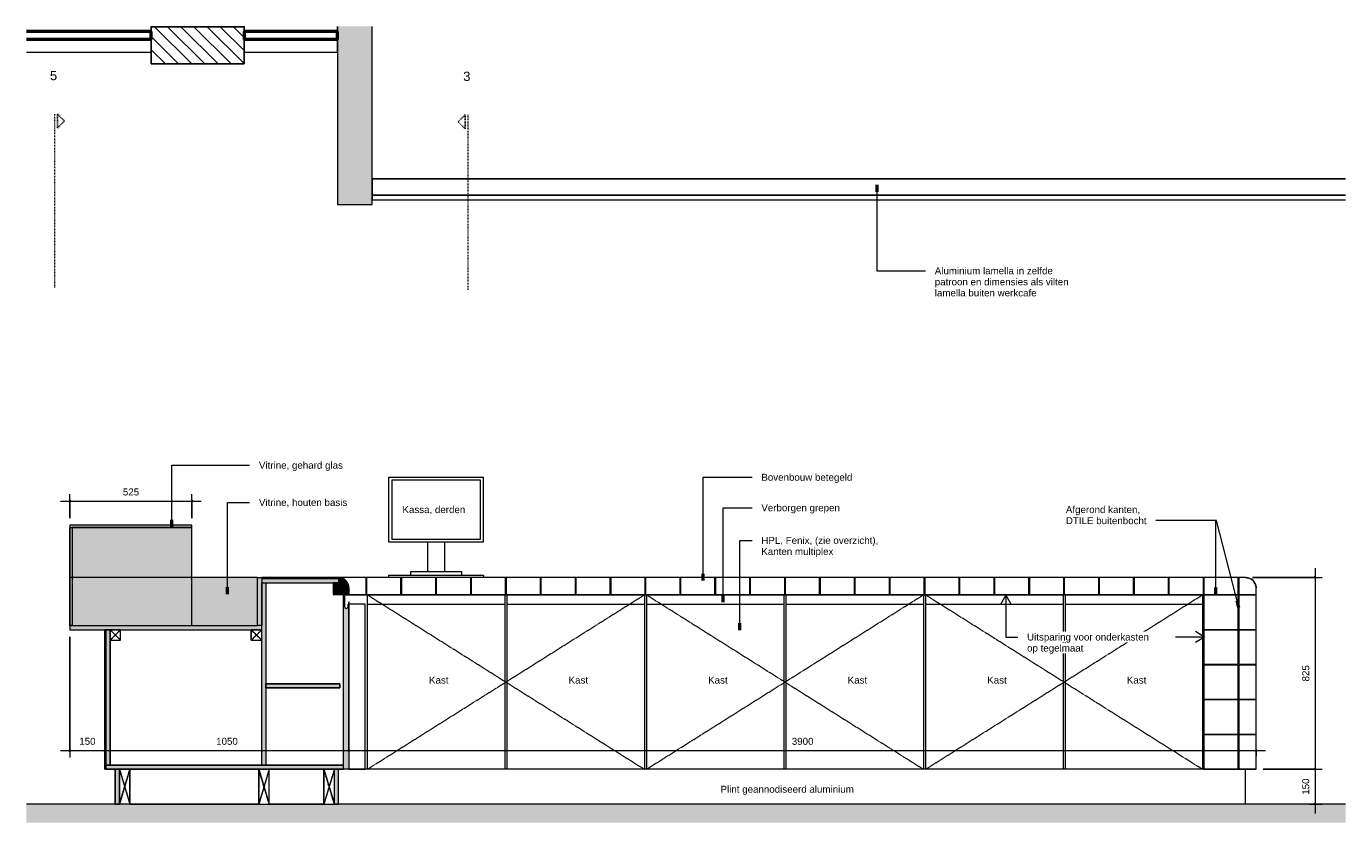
# Model space of a CAD drawing. Header units: millimetres. Extents: x -11715 to 35892, y -9103 to 19366.
# Tile 4 of 12: x 4990 to 10662, y 10570 to 13996. Entities that reach past the tile are written whole.
import ezdxf

# ---------------------------------------------------------------- set-up
doc = ezdxf.new("R2010")
doc.units = ezdxf.units.MM
for name, pattern in [('Dash Small', [6.35, 3.175, -3.175]), ('Dash_2_', [6.35, 3.175, -3.175]), ('Hidden', [7.14375, 4.7625, -2.38125]), ('Overhead xxSmall', [2.579688, 1.5875, -0.992188])]:
    doc.linetypes.add(name, pattern=pattern)
for name, color, linetype, lineweight in [('0-1', 7, 'Continuous', 5), ('A----M-', 8, 'Continuous', 5), ('A----M--20', 8, 'Continuous', 5), ('A09-C---1', 55, 'Dash_2_', 13), ('A09-C---2', 135, 'Dash_2_', 25), ('A09-C---3', 8, 'Dash_2_', 5), ('A09-NT--2', 7, 'Continuous', 13), ('A09-NT--3', 7, 'Continuous', 50), ('A09-NT--4', 170, 'Continuous', 13), ('A23-----1', 254, 'Continuous', 13), ('A23-----2', 250, 'Continuous', 13), ('A29-----1', 9, 'Continuous', 5), ('A29-----2', 250, 'Continuous', 13), ('A35-----1', 50, 'Continuous', 25), ('A35-----2', 7, 'Continuous', 50), ('A35-----3', 250, 'Continuous', 13), ('A79-Y--', 8, 'Continuous', 13), ('A99----', 1, 'Continuous', 5), ('A99-----1', 90, 'Continuous', 9), ('A99-----2', 1, 'Continuous', 9), ('A99-----3', 50, 'Continuous', 25), ('A99-----4', 1, 'Continuous', 13), ('A99-----5', 1, 'Dash Small', 25), ('A99-----6', 1, 'Overhead xxSmall', 13), ('A99-----7', 1, 'Continuous', 25), ('A99----T', 1, 'Continuous', 5), ('Detail Items', 1, 'Continuous', 5), ('Detail Items-3', 255, 'Continuous', 5), ('Detail Items-4', 10, 'Continuous', 5), ('Detail Items-5', 8, 'Continuous', 5), ('Detail Items-6', 1, 'Hidden', 5), ('Food Service Equipment-1', 10, 'Continuous', 5), ('Food Service Equipment-2', 8, 'Continuous', 5), ('Food Service Equipment-3', 90, 'Continuous', 18)]:
    doc.layers.add(name, color=color, linetype=linetype, lineweight=lineweight)
doc.styles.add('Arial_2', font='arial.ttf', dxfattribs={"height": 40})
doc.styles.add('Arial_3', font='arial.ttf', dxfattribs={"height": 30})
doc.dimstyles.new('TD_Diagonal_1_5_mm', dxfattribs={"dimscale": 304.8, "dimtxt": 30.607782, "dimasz": 0.026247, "dimexe": 0.098425, "dimexo": 0.098425, "dimgap": 0.052493, "dimtad": 1, "dimdec": 0, "dimzin": 0, "dimdsep": 46, "dimtxsty": 'Arial_3', "dimblk1": 'OBLIQUE', "dimblk2": 'OBLIQUE', "dimsah": 1, "dimcen": 0.09, "dimdle": 0.131234, "dimazin": 2, "dimtfac": 1, "dimtdec": 4, "dimtix": 1, "dimtmove": 0, "dimatfit": 3, "dimfxl": 1, "dimtvp": 1, "dimtfill": 1, "dimtolj": 1, "dimtzin": 0, "dimarcsym": 2})

# ---------------------------------------------------------------- blocks, each defined once
blk = doc.blocks.new('NLRS_45_14_GM_LB_schijnligger - NLRS_41_12_GM_LB_schijnligger-17875627-Werkcafe Section A')
at = {"layer": 'A99-----2'}
h = blk.add_hatch(dxfattribs=at)
h.set_pattern_fill('FP_1', color=256, style=0, pattern_type=2)
h.set_pattern_definition([(135, (93908.16, 10650), (-28.28427, -28.28427), [])])
h.paths.add_polyline_path([(88907.9, 13835), (89307, 13835), (89307, 13995), (88907.9, 13995), (88907.9, 13885), (88907, 13885), (88907, 13835)])
at = {"layer": 'A99-----3'}
for p, q in [((89307, 13995), (88907, 13995)), ((88907, 13995), (88907, 13835)), ((89307, 13835), (89307, 13995)), ((88907, 13835), (89307, 13835))]:
    blk.add_line(p, q, dxfattribs=at)
blk = doc.blocks.new('HSR-D_ABT_ARCH_Interieur_rvt-1-Werkcafe Section A')
at = {"layer": 'A23-----1'}
blk.add_hatch(color=256, dxfattribs=at).paths.add_polyline_path([(93432.9, 10570.5), (94042.8, 10570.5), (94042.8, 10650), (88370.9, 10650), (88370.9, 10570.5), (92624.8, 10570.5)])
at = {"layer": 'A29-----1'}
blk.add_hatch(color=256, dxfattribs=at).paths.add_polyline_path([(89857.8, 13230), (89857.8, 13996.4), (89707.8, 13996.4), (89707.8, 13230)])
at = {"layer": 'A23-----2'}
for p, q in [((88770.9, 10650), (88370.9, 10650)), ((89369.9, 10650), (88815.9, 10650)), ((89649.9, 10650), (89414.9, 10650)), ((94042.8, 10650), (89694.9, 10650))]:
    blk.add_line(p, q, dxfattribs=at)
at = {"layer": 'A29-----2'}
for p, q in [((89707.8, 13996.4), (89707.8, 13230)), ((89857.8, 13230), (89857.8, 13996.4)), ((89707.8, 13230), (89857.8, 13230))]:
    blk.add_line(p, q, dxfattribs=at)
at = {"layer": 'A35-----1'}
for p, q in [((88907.9, 13975), (88907.9, 13996.4)), ((89307.9, 13996.4), (89307.9, 13975)), ((89707.8, 13975), (89707.8, 13996.4)), ((94042.8, 13340), (89857.8, 13340)), ((89857.8, 13340), (89857.8, 13270)), ((94042.8, 13270), (89857.8, 13270))]:
    blk.add_line(p, q, dxfattribs=at)
at = {"layer": 'A35-----2'}
for p, q in [((88907.9, 13975), (88370.9, 13975)), ((88907.9, 13940), (88907.9, 13975)), ((89307.9, 13975), (89307.9, 13940)), ((89707.8, 13975), (89307.9, 13975)), ((89707.8, 13940), (89707.8, 13975)), ((88907.9, 13940), (88370.9, 13940)), ((89707.8, 13940), (89307.9, 13940))]:
    blk.add_line(p, q, dxfattribs=at)
at = {"layer": 'A35-----3'}
for p, q in [((88907.9, 13885), (88907.9, 13940)), ((89307.9, 13940), (89307.9, 13885)), ((89707.8, 13885), (89707.8, 13940)), ((88370.9, 13885), (88907.9, 13885)), ((89307.9, 13885), (89707.8, 13885)), ((89857.8, 13270), (89857.8, 13250)), ((89857.8, 13250), (94042.8, 13250))]:
    blk.add_line(p, q, dxfattribs=at)
at = {"layer": 'A99-----1'}
blk.add_blockref('NLRS_45_14_GM_LB_schijnligger - NLRS_41_12_GM_LB_schijnligger-17875627-Werkcafe Section A', (0, 0), dxfattribs=at)
blk = doc.blocks.new('712 Werkcafe Barista - 712 Werkcafe Barista-18415524-Werkcafe Section A')
at = {"layer": 'Food Service Equipment-2'}
h = blk.add_hatch(color=256, dxfattribs=at)
h.paths.add_polyline_path([(89746.4, 11492.5), (89748.3, 11492.8), (89750.1, 11493.5), (89747.3, 11492.8)])
h.paths.add_polyline_path([(89746.4, 11492.5), (89742.6, 11493.5), (89744.4, 11492.8)])
h.paths.add_polyline_path([(89742.6, 11493.5), (89739.9, 11496.2), (89741.1, 11494.7)])
h.paths.add_polyline_path([(89750.1, 11493.5), (89751.7, 11494.7), (89751.7, 11495.1), (89751.3, 11494.7)])
h.paths.add_polyline_path([(89739.9, 11496.2), (89738.9, 11500), (89739.1, 11498.1)])
h.paths.add_polyline_path([(89752.9, 11496.2), (89753.7, 11498.4), (89753.6, 11499), (89753.3, 11498.1)])
at = {"layer": 'A79-Y--'}
for p, q in [((89942.4, 12044.1), (89942.4, 11790.1)), ((90323.4, 12044.1), (89942.4, 12044.1)), ((90323.4, 11790.1), (90323.4, 12044.1)), ((89942.4, 11790.1), (90323.4, 11790.1))]:
    blk.add_line(p, q, dxfattribs=at)
at = {"layer": 'Food Service Equipment-1'}
for p, q in [((89929.7, 12056.8), (90336.1, 12056.8)), ((89929.7, 11777.4), (89929.7, 12056.8)), ((90336.1, 11777.4), (90336.1, 12056.8)), ((90336.1, 11777.4), (89929.7, 11777.4)), ((90095.9, 11777.4), (90095.9, 11650.4)), ((90169.8, 11650.4), (90169.8, 11777.4)), ((89929.7, 11625), (89929.7, 11635)), ((89929.7, 11635), (90336.1, 11635)), ((90023.7, 11635), (90023.7, 11650.4)), ((90023.7, 11650.4), (90242, 11650.4)), ((90242, 11650.4), (90242, 11635)), ((90336.1, 11635), (90336.1, 11625)), ((93607.9, 11625), (89807.9, 11625)), ((93657.9, 10800), (93657.9, 11580)), ((89757.9, 11550), (89807.9, 11550)), ((89807.9, 11550), (93432.9, 11550)), ((89837.9, 11510), (89837.9, 11550)), ((90427.9, 11550), (90427.9, 11510)), ((90437.9, 11510), (90437.9, 11550)), ((91027.9, 11550), (91027.9, 11510)), ((91037.9, 11510), (91037.9, 11550)), ((91627.9, 11550), (91627.9, 11510)), ((91637.9, 11510), (91637.9, 11550)), ((92227.9, 11550), (92227.9, 11510)), ((92237.9, 11510), (92237.9, 11550)), ((92827.9, 11550), (92827.9, 11510)), ((92837.9, 11510), (92837.9, 11550)), ((93427.9, 11550), (93427.9, 11510)), ((93432.9, 11550), (93432.9, 10800)), ((89837.9, 10800), (89837.9, 11510)), ((89837.9, 11510), (90427.9, 11510)), ((90427.9, 11510), (90427.9, 10800)), ((90437.9, 10800), (90437.9, 11510)), ((90437.9, 11510), (91027.9, 11510)), ((91027.9, 11510), (91027.9, 10800)), ((91037.9, 10800), (91037.9, 11510)), ((91037.9, 11510), (91627.9, 11510)), ((91627.9, 11510), (91627.9, 10800)), ((91637.9, 10800), (91637.9, 11510)), ((91637.9, 11510), (92227.9, 11510)), ((92227.9, 11510), (92227.9, 10800)), ((92237.9, 10800), (92237.9, 11510)), ((92237.9, 11510), (92827.9, 11510)), ((92827.9, 11510), (92827.9, 10800)), ((92837.9, 10800), (92837.9, 11510)), ((92837.9, 11510), (93427.9, 11510)), ((93427.9, 11510), (93427.9, 10800)), ((89837.9, 10800), (89757.9, 10800)), ((90427.9, 10800), (89837.9, 10800)), ((90437.9, 10800), (90427.9, 10800)), ((91027.9, 10800), (90437.9, 10800)), ((91037.9, 10800), (91027.9, 10800)), ((91627.9, 10800), (91037.9, 10800)), ((91637.9, 10800), (91627.9, 10800)), ((92227.9, 10800), (91637.9, 10800)), ((92237.9, 10800), (92227.9, 10800)), ((92827.9, 10800), (92237.9, 10800)), ((92837.9, 10800), (92827.9, 10800)), ((93427.9, 10800), (92837.9, 10800)), ((93432.9, 10800), (93427.9, 10800)), ((93607.9, 10800), (93432.9, 10800)), ((93657.9, 10800), (93607.9, 10800)), ((93612.9, 10650), (93612.9, 10800))]:
    blk.add_line(p, q, dxfattribs=at)
at = {"layer": 'Food Service Equipment-1', "flags": 128}
for points in [[(89807.9, 11625), (89804.1, 11625), (89800.3, 11625), (89796.5, 11625), (89792.7, 11625), (89789, 11625), (89785.3, 11625), (89781.6, 11625), (89778, 11625), (89774.4, 11625), (89770.9, 11625), (89767.4, 11625), (89764, 11625), (89760.7, 11625), (89757.4, 11625), (89754.2, 11625), (89751.1, 11625), (89748.1, 11625), (89745.2, 11625), (89742.4, 11625), (89739.7, 11625), (89737.1, 11625), (89734.6, 11625), (89732.3, 11625), (89730, 11625), (89727.9, 11625), (89725.9, 11625), (89724.1, 11625), (89722.4, 11625), (89720.8, 11625), (89719.3, 11625), (89718, 11625), (89716.9, 11625), (89715.8, 11625), (89715, 11625), (89714.3, 11625), (89713.7, 11625), (89713.3, 11625), (89713, 11625), (89712.9, 11625)], [(93612.9, 11625), (93614.7, 11625), (93616.5, 11624.9), (93618.3, 11624.7), (93620, 11624.4), (93621.8, 11624.1), (93623.6, 11623.7), (93625.3, 11623.2), (93627, 11622.7), (93628.7, 11622.1), (93630.4, 11621.4), (93632, 11620.7), (93633.6, 11619.9), (93635.2, 11619.1), (93636.8, 11618.1), (93638.3, 11617.1), (93639.7, 11616.1), (93641.2, 11615), (93642.5, 11613.8), (93643.9, 11612.6), (93645.1, 11611.4), (93646.4, 11610), (93647.6, 11608.7), (93648.7, 11607.3), (93649.7, 11605.8), (93650.7, 11604.3), (93651.7, 11602.8), (93652.6, 11601.2), (93653.4, 11599.6), (93654.1, 11598), (93654.8, 11596.3), (93655.4, 11594.6), (93656, 11592.9), (93656.5, 11591.2), (93656.9, 11589.4), (93657.2, 11587.6), (93657.5, 11585.9), (93657.7, 11584.1), (93657.8, 11582.3), (93657.9, 11580.5), (93657.9, 11580)]]:
    blk.add_lwpolyline(points, dxfattribs=at)
at = {"layer": 'Food Service Equipment-3'}
for p, q in [((89082.9, 11850), (88557.9, 11850)), ((88557.9, 11850), (88557.9, 11625)), ((89082.9, 11625), (89082.9, 11850)), ((89712.9, 11625), (89382.9, 11625)), ((89757.9, 11550), (89757.9, 11580)), ((89733.9, 11550), (89738.9, 11550)), ((89738.9, 11550), (89757.9, 11550)), ((88752.9, 10800), (88752.9, 10650)), ((89712.9, 10650), (89712.9, 10800)), ((88752.9, 10650), (88770.9, 10650)), ((88815.9, 10650), (89369.9, 10650)), ((89414.9, 10650), (89649.9, 10650)), ((89694.9, 10650), (89712.9, 10650))]:
    blk.add_line(p, q, dxfattribs=at)
for centre, radius, start, end in [((89712.9, 11580), 45, 0, 90), ((89746.4, 11500), 7.5, 180, 0)]:
    blk.add_arc(centre, radius, start, end, dxfattribs=at)
blk = doc.blocks.new('Afstandsklods - Afstandsklods-18472053-Werkcafe Section A')
at = {"layer": 'Detail Items'}
for p, q in [((89649.9, 10650), (89649.9, 10800)), ((89694.9, 10800), (89649.9, 10650)), ((89649.9, 10800), (89694.9, 10650)), ((89694.9, 10650), (89694.9, 10800)), ((89649.9, 10650), (89694.9, 10650))]:
    blk.add_line(p, q, dxfattribs=at)
at = {"layer": 'Detail Items-6'}
for p, q in [((89649.9, 10800), (89649.9, 10650)), ((89694.9, 10650), (89649.9, 10800)), ((89694.9, 10800), (89649.9, 10650)), ((89694.9, 10650), (89694.9, 10800)), ((89649.9, 10650), (89694.9, 10650))]:
    blk.add_line(p, q, dxfattribs=at)
blk = doc.blocks.new('Afstandsklods - Afstandsklods-18472136-Werkcafe Section A')
at = {"layer": 'Detail Items'}
for p, q in [((88770.9, 10650), (88770.9, 10800)), ((88770.9, 10800), (88815.9, 10650)), ((88815.9, 10800), (88770.9, 10650)), ((88815.9, 10650), (88815.9, 10800)), ((88815.9, 10650), (88770.9, 10650))]:
    blk.add_line(p, q, dxfattribs=at)
at = {"layer": 'Detail Items-6'}
for p, q in [((88770.9, 10650), (88770.9, 10800)), ((88770.9, 10650), (88815.9, 10800)), ((88770.9, 10800), (88815.9, 10650)), ((88815.9, 10800), (88815.9, 10650)), ((88815.9, 10650), (88770.9, 10650))]:
    blk.add_line(p, q, dxfattribs=at)
blk = doc.blocks.new('Afstandsklods - Afstandsklods-V1-Werkcafe Section A')
at = {"layer": 'Detail Items'}
for p, q in [((89369.9, 10800), (89414.9, 10800)), ((89369.9, 10650), (89369.9, 10800)), ((89414.9, 10800), (89369.9, 10650)), ((89369.9, 10800), (89414.9, 10650)), ((89414.9, 10650), (89414.9, 10800)), ((89369.9, 10650), (89414.9, 10650))]:
    blk.add_line(p, q, dxfattribs=at)
at = {"layer": 'Detail Items-6'}
for p, q in [((89414.9, 10800), (89369.9, 10800)), ((89369.9, 10800), (89369.9, 10650)), ((89414.9, 10650), (89369.9, 10800)), ((89414.9, 10800), (89369.9, 10650)), ((89414.9, 10650), (89414.9, 10800)), ((89369.9, 10650), (89414.9, 10650))]:
    blk.add_line(p, q, dxfattribs=at)
blk = doc.blocks.new('Afstandsklods - Afstandsklods-13479953-Werkcafe Section A')
at = {"layer": 'Detail Items'}
for p, q in [((89337.9, 11400), (89382.9, 11400)), ((89337.9, 11355), (89337.9, 11400)), ((89382.9, 11400), (89337.9, 11355)), ((89337.9, 11400), (89382.9, 11355)), ((89337.9, 11355), (89382.9, 11355)), ((89382.9, 11355), (89382.9, 11400))]:
    blk.add_line(p, q, dxfattribs=at)
at = {"layer": 'Detail Items-6'}
for p, q in [((89382.9, 11400), (89337.9, 11400)), ((89337.9, 11400), (89337.9, 11355)), ((89382.9, 11355), (89337.9, 11400)), ((89382.9, 11400), (89337.9, 11355)), ((89337.9, 11355), (89382.9, 11355)), ((89382.9, 11355), (89382.9, 11400))]:
    blk.add_line(p, q, dxfattribs=at)
blk = doc.blocks.new('Detail View - Detail - Detail Number-13476530-Werkcafe Section A')
at = {"layer": 'A09-C---2'}
for p, q in [((90257.1, 13615.9), (90227.1, 13585.9)), ((90257.1, 13615.9), (90257.1, 13555.9)), ((90257.1, 13555.9), (90227.1, 13585.9))]:
    blk.add_line(p, q, dxfattribs=at)
blk = doc.blocks.new('DIMBLOCK1-Werkcafe Section A')
at = {"layer": 'A----M--20', "lineweight": 35}
for p, q in [((10530.3, 11625), (10526.3, 11629)), ((10530.3, 11625), (10534.3, 11621)), ((10530.3, 10800), (10526.3, 10804)), ((10530.3, 10800), (10534.3, 10796))]:
    blk.add_line(p, q, dxfattribs=at)
at = {"layer": 'A----M--20'}
for p, q in [((10530.3, 11665), (10530.3, 10800)), ((10261.8, 11625), (10560.3, 11625)), ((10530.3, 11625), (10261.8, 11625)), ((10306.8, 10800), (10560.3, 10800)), ((10530.3, 10800), (10306.8, 10800))]:
    blk.add_line(p, q, dxfattribs=at)
at = {"layer": 'A----M--20', "color": 0, "insert": (10475.3, 11177.9), "char_height": 30, "width": 83.065, "attachment_point": 1, "rotation": 90, "line_spacing_factor": 0.941778, "style": 'Arial_3', "bg_fill": 3, "box_fill_scale": 1.25, "bg_fill_color": 256, "bg_fill_true_color": 13158600, "bg_fill_transparency": 0}
blk.add_mtext('825', dxfattribs=at)
blk = doc.blocks.new('_Oblique')
at = {"color": 0, "linetype": 'ByBlock', "lineweight": -2}
blk.add_line((-0.5, -0.5), (0.5, 0.5), dxfattribs=at)
blk = doc.blocks.new('DIMBLOCK2-Werkcafe Section A')
at = {"layer": 'A----M--20'}
for p, q in [((10306.8, 10800), (10560.3, 10800)), ((10530.3, 10800), (10306.8, 10800)), ((10530.3, 10800), (10530.3, 10610)), ((10505.9, 10650), (10560.3, 10650)), ((10530.3, 10650), (10505.9, 10650))]:
    blk.add_line(p, q, dxfattribs=at)
at = {"layer": 'A----M--20', "lineweight": 35}
for p, q in [((10530.3, 10800), (10526.3, 10804)), ((10530.3, 10800), (10534.3, 10796)), ((10530.3, 10650), (10526.3, 10654)), ((10530.3, 10650), (10534.3, 10646))]:
    blk.add_line(p, q, dxfattribs=at)
at = {"layer": 'A----M--20', "color": 0, "insert": (10475.3, 10690.4), "char_height": 30, "width": 83.065, "attachment_point": 1, "rotation": 90, "line_spacing_factor": 0.941778, "style": 'Arial_3', "bg_fill": 3, "box_fill_scale": 1.25, "bg_fill_color": 256, "bg_fill_true_color": 13158600, "bg_fill_transparency": 0}
blk.add_mtext('150', dxfattribs=at)
blk = doc.blocks.new('DIMBLOCK3-Werkcafe Section A')
at = {"layer": 'A----M--20'}
for p, q in [((5176.8, 11370), (5176.8, 10850.4)), ((5176.8, 10880.4), (5176.8, 11370)), ((5326.8, 10856.1), (5326.8, 10910.4)), ((5136.8, 10880.4), (5326.8, 10880.4)), ((5326.8, 10880.4), (5326.8, 10856.1))]:
    blk.add_line(p, q, dxfattribs=at)
at = {"layer": 'A----M--20', "lineweight": 35}
for p, q in [((5176.8, 10880.4), (5172.8, 10876.4)), ((5176.8, 10880.4), (5180.8, 10884.4)), ((5326.8, 10880.4), (5322.8, 10876.4)), ((5326.8, 10880.4), (5330.8, 10884.4))]:
    blk.add_line(p, q, dxfattribs=at)
at = {"layer": 'A----M--20', "color": 0, "insert": (5217.2, 10935.4), "char_height": 30, "width": 83.065, "attachment_point": 1, "line_spacing_factor": 0.941778, "style": 'Arial_3', "bg_fill": 3, "box_fill_scale": 1.25, "bg_fill_color": 256, "bg_fill_true_color": 13158600, "bg_fill_transparency": 0}
blk.add_mtext('150', dxfattribs=at)
blk = doc.blocks.new('DIMBLOCK4-Werkcafe Section A')
at = {"layer": 'A----M--20'}
for p, q in [((6376.8, 11520), (6376.8, 10850.4)), ((6376.8, 10880.4), (6376.8, 11520)), ((5326.8, 10856.1), (5326.8, 10910.4)), ((5326.8, 10880.4), (6376.8, 10880.4)), ((5326.8, 10880.4), (5326.8, 10856.1))]:
    blk.add_line(p, q, dxfattribs=at)
at = {"layer": 'A----M--20', "lineweight": 35}
for p, q in [((5326.8, 10880.4), (5322.8, 10876.4)), ((5326.8, 10880.4), (5330.8, 10884.4)), ((6376.8, 10880.4), (6372.8, 10876.4)), ((6376.8, 10880.4), (6380.8, 10884.4))]:
    blk.add_line(p, q, dxfattribs=at)
at = {"layer": 'A----M--20', "color": 0, "insert": (5805.7, 10935.4), "char_height": 30, "width": 110.753, "attachment_point": 1, "line_spacing_factor": 0.941778, "style": 'Arial_3', "bg_fill": 3, "box_fill_scale": 1.25, "bg_fill_color": 256, "bg_fill_true_color": 13158600, "bg_fill_transparency": 0}
blk.add_mtext('1050', dxfattribs=at)
blk = doc.blocks.new('DIMBLOCK5-Werkcafe Section A')
at = {"layer": 'A----M--20'}
for p, q in [((6376.8, 11520), (6376.8, 10850.4)), ((6376.8, 10880.4), (6376.8, 11520)), ((10276.8, 10856.1), (10276.8, 10910.4)), ((6376.8, 10880.4), (10316.8, 10880.4)), ((10276.8, 10880.4), (10276.8, 10856.1))]:
    blk.add_line(p, q, dxfattribs=at)
at = {"layer": 'A----M--20', "lineweight": 35}
for p, q in [((6376.8, 10880.4), (6372.8, 10876.4)), ((6376.8, 10880.4), (6380.8, 10884.4)), ((10276.8, 10880.4), (10272.8, 10876.4)), ((10276.8, 10880.4), (10280.8, 10884.4))]:
    blk.add_line(p, q, dxfattribs=at)
at = {"layer": 'A----M--20', "color": 0, "insert": (8280.7, 10935.4), "char_height": 30, "width": 110.753, "attachment_point": 1, "line_spacing_factor": 0.941778, "style": 'Arial_3', "bg_fill": 3, "box_fill_scale": 1.25, "bg_fill_color": 256, "bg_fill_true_color": 13158600, "bg_fill_transparency": 0}
blk.add_mtext('3900', dxfattribs=at)
blk = doc.blocks.new('DIMBLOCK6-Werkcafe Section A')
at = {"layer": 'A----M--20'}
for p, q in [((5176.8, 11880), (5176.8, 11983.3)), ((5701.8, 11880), (5701.8, 11983.3)), ((5136.8, 11953.3), (5741.8, 11953.3)), ((5176.8, 11953.3), (5176.8, 11880)), ((5701.8, 11953.3), (5701.8, 11880))]:
    blk.add_line(p, q, dxfattribs=at)
at = {"layer": 'A----M--20', "lineweight": 35}
for p, q in [((5176.8, 11953.3), (5172.8, 11949.3)), ((5176.8, 11953.3), (5180.8, 11957.3)), ((5701.8, 11953.3), (5697.8, 11949.3)), ((5701.8, 11953.3), (5705.8, 11957.3))]:
    blk.add_line(p, q, dxfattribs=at)
at = {"layer": 'A----M--20', "color": 0, "insert": (5404.7, 12008.2), "char_height": 30, "width": 83.065, "attachment_point": 1, "line_spacing_factor": 0.941778, "style": 'Arial_3', "bg_fill": 3, "box_fill_scale": 1.25, "bg_fill_color": 256, "bg_fill_true_color": 13158600, "bg_fill_transparency": 0}
blk.add_mtext('525', dxfattribs=at)

msp = doc.modelspace()

# ---------------------------------------------------------------- hatches: boundary and pattern name
at = {"layer": 'Detail Items-3'}
for points in [[(5698.8, 11840), (5701.8, 11840), (5701.8, 11850), (5176.8, 11850), (5176.8, 11840), (5186.8, 11840)], [(5176.8, 11625), (5186.8, 11625), (5186.8, 11840), (5176.8, 11840)], [(5698.8, 11625), (5701.8, 11625), (5701.8, 11840), (5186.8, 11840), (5186.8, 11625)], [(6331.8, 11602), (6331.8, 11620), (6001.8, 11620), (6001.8, 11602), (6319.2, 11602)], [(6019.8, 10818), (6019.8, 11602), (6001.8, 11602), (6001.8, 10818)], [(6365.3, 10800), (6376.8, 10800), (6376.8, 11510), (6372.8, 11510), (6372.6, 11498.4), (6372.6, 11498.1), (6371.8, 11496.2), (6370.6, 11494.7), (6369.1, 11493.5), (6367.3, 11492.8), (6365.3, 11492.5), (6363.4, 11492.8), (6361.6, 11493.5), (6360, 11494.7), (6358.8, 11496.2), (6358.1, 11498.1), (6357.8, 11500), (6357.8, 11550), (6352.8, 11550), (6352.8, 10800), (6363.4, 10800)], [(5326.8, 10800), (5331.8, 10800), (5331.8, 11400), (5326.8, 11400), (5326.8, 10818)], [(5331.8, 10818), (5349.8, 10818), (5349.8, 11400), (5331.8, 11400), (5331.8, 11355)], [(6019.8, 11150), (6336.8, 11150), (6336.8, 11168), (6019.8, 11168)], [(5698.8, 10800), (6352.8, 10800), (6352.8, 10818), (5331.8, 10818), (5331.8, 10800), (5434.8, 10800)], [(5389.8, 10650), (5389.8, 10800), (5371.8, 10800), (5371.8, 10650)], [(6331.8, 10650), (6331.8, 10800), (6313.8, 10800), (6313.8, 10650)]]:
    msp.add_hatch(color=256, dxfattribs=at).paths.add_polyline_path(points)
at = {"layer": 'Detail Items-4'}
for points in [[(5176.8, 11418), (5983.8, 11418), (5983.8, 11625), (5176.8, 11625), (5176.8, 11427)], [(5983.8, 11418), (6001.8, 11418), (6001.8, 11625), (5983.8, 11625), (5983.8, 11427)], [(5698.8, 11400), (6001.8, 11400), (6001.8, 11418), (5176.8, 11418), (5176.8, 11400), (5394.8, 11400)]]:
    msp.add_hatch(color=256, dxfattribs=at).paths.add_polyline_path(points)
at = {"layer": 'Detail Items-5'}
h = msp.add_hatch(dxfattribs=at)
h.set_pattern_fill('FP_3', color=256, style=0, pattern_type=2)
h.set_pattern_definition([(45, (10527.1236, 10650), (-2.828427, 2.828427), [])])
h.paths.add_polyline_path([(6356.3, 11551.5), (6371.8, 11551.5), (6371.8, 11580), (6370.5, 11590.4), (6366.5, 11600), (6360.1, 11608.3), (6351.8, 11614.6), (6342.2, 11618.6), (6331.8, 11620), (6331.8, 11602), (6308.8, 11602), (6308.8, 11551.5), (6354.3, 11551.5)])
h = msp.add_hatch(dxfattribs=at)
h.set_pattern_fill('FP_2', color=256, style=0, pattern_type=2)
h.set_pattern_definition([(0, (15153.33, 11851.5), (0, -150), [147, -3]), (90, (15153.33, 11851.5), (-150, 9e-15), [147, -3]), (180, (15300.33, 11998.5), (-2e-14, -150), [147, -3]), (90, (15300.33, 11851.5), (-150, 9e-15), [147, -3])])
h.paths.add_polyline_path([(10051.8, 10800), (10276.8, 10800), (10276.8, 11580), (10275.1, 11592.1), (10270.8, 11602.5), (10263.7, 11611.8), (10253.8, 11619.2), (10242.8, 11623.6), (10230.4, 11625), (6331.8, 11625), (6343.5, 11623.5), (6354.3, 11619), (6363.7, 11611.8), (6371, 11602), (6375.3, 11591.6), (6376.8, 11580), (6376.8, 11550), (10051.8, 11550), (10051.8, 11427)])

# ---------------------------------------------------------------- linework, layer by layer
at = {"layer": 'A09-C---1'}
for p, q in [((5111.4, 13619.1), (5111.4, 12872.4)), ((6888.3, 13615.9), (6888.3, 12862.1))]:
    msp.add_line(p, q, dxfattribs=at)
at = {"layer": 'A09-NT--3'}
for p, q in [((8645.8, 13315.2), (8645.8, 13285.2)), ((5615.9, 11843.7), (5615.9, 11873.7)), ((7900.2, 11611.6), (7900.2, 11641.6)), ((5854.3, 11553.8), (5854.3, 11583.8)), ((7985.3, 11519), (7985.3, 11549)), ((8057.9, 11399), (8057.9, 11429))]:
    msp.add_line(p, q, dxfattribs=at)
at = {"layer": 'A09-NT--4'}
for p, q in [((8645.8, 13315.2), (8645.8, 12944.9)), ((8645.8, 12944.9), (8855.4, 12944.9)), ((5615.9, 12108), (5949.7, 12108)), ((5615.9, 11843.7), (5615.9, 12108)), ((7900.2, 12056.3), (8109.7, 12056.3)), ((7900.2, 11611.6), (7900.2, 12056.3)), ((5854.3, 11948.2), (5949.7, 11948.2)), ((5854.3, 11553.8), (5854.3, 11948.2)), ((7985.3, 11925.2), (8109.7, 11925.2)), ((7985.3, 11519), (7985.3, 11925.2)), ((9847, 11869.7), (9845.6, 11869.7)), ((10103.2, 11869.7), (9847, 11869.7)), ((10106.8, 11869.7), (9847, 11869.7)), ((8057.9, 11784.9), (8109.7, 11784.9)), ((8057.9, 11399), (8057.9, 11784.9))]:
    msp.add_line(p, q, dxfattribs=at)
at = {"layer": 'A99----'}
for p, q in [((5983.8, 11625), (5176.8, 11625)), ((5176.8, 11625), (5176.8, 11418)), ((5983.8, 11625), (6001.8, 11625)), ((5983.8, 11418), (5983.8, 11625)), ((6001.8, 11625), (6001.8, 11418)), ((5176.8, 11418), (5176.8, 11400)), ((5176.8, 11418), (5983.8, 11418)), ((6001.8, 11418), (5983.8, 11418)), ((6001.8, 11400), (6001.8, 11418)), ((5176.8, 11400), (5326.8, 11400)), ((5394.8, 11400), (5956.8, 11400))]:
    msp.add_line(p, q, dxfattribs=at)
at = {"layer": 'A99-----4'}
for p, q in [((5701.8, 11850), (5176.8, 11850)), ((5176.8, 11850), (5176.8, 11840)), ((5176.8, 11840), (5701.8, 11840)), ((5176.8, 11418), (5176.8, 11840)), ((5176.8, 11840), (5186.8, 11840)), ((5186.8, 11840), (5186.8, 11418)), ((5701.8, 11840), (5186.8, 11840)), ((5186.8, 11840), (5186.8, 11418)), ((5701.8, 11840), (5701.8, 11850)), ((5701.8, 11418), (5701.8, 11840)), ((6331.8, 11620), (6001.8, 11620)), ((6001.8, 11620), (6001.8, 11602)), ((6001.8, 11602), (6308.8, 11602)), ((6001.8, 11400), (6001.8, 11602)), ((6001.8, 11602), (6019.8, 11602)), ((6019.8, 11602), (6019.8, 10818)), ((6331.8, 11602), (6308.8, 11602)), ((6308.8, 11602), (6308.8, 11551.5)), ((6331.8, 11620), (6331.8, 11602)), ((6371.8, 11551.5), (6371.8, 11580)), ((6376.8, 11580), (6376.8, 11550)), ((6308.8, 11551.5), (6371.8, 11551.5)), ((6352.8, 10800), (6352.8, 11550)), ((6352.8, 11550), (6357.8, 11550)), ((6357.8, 11550), (6357.8, 11500)), ((6376.8, 11550), (10051.8, 11550)), ((10051.8, 11550), (10051.8, 10800)), ((6372.8, 11500), (6372.8, 11510)), ((6372.8, 11510), (6376.8, 11510)), ((6446.8, 11510), (6376.8, 11510)), ((6376.8, 11510), (6376.8, 10800)), ((6446.8, 10800), (6446.8, 11510)), ((5186.8, 11418), (5176.8, 11418)), ((5186.8, 11418), (5701.8, 11418)), ((6001.8, 10818), (6001.8, 11355)), ((5371.8, 10650), (5371.8, 10800)), ((5389.8, 10800), (5389.8, 10650)), ((6019.8, 10818), (6001.8, 10818)), ((6313.8, 10800), (6313.8, 10650)), ((6331.8, 10650), (6331.8, 10800)), ((6376.8, 10800), (6352.8, 10800)), ((6376.8, 10800), (6446.8, 10800)), ((5389.8, 10650), (5371.8, 10650)), ((6313.8, 10650), (6331.8, 10650))]:
    msp.add_line(p, q, dxfattribs=at)
for centre, radius, start, end in [((6331.8, 11580), 45, 360, 90), ((6331.8, 11580), 40, 0, 90), ((10231.8, 11580), 45, 360, 90), ((6365.3, 11500), 7.5, 180, 0)]:
    msp.add_arc(centre, radius, start, end, dxfattribs=at)
at = {"layer": 'A99-----5'}
for p, q in [((10201.8, 10800), (10201.8, 11625)), ((6357.8, 11550), (10276.8, 11550))]:
    msp.add_line(p, q, dxfattribs=at)
at = {"layer": 'A99-----6'}
for p, q in [((7646.8, 11550), (6456.8, 10800)), ((6456.8, 11550), (7646.8, 10800)), ((8846.8, 11550), (7656.8, 10800)), ((7656.8, 11550), (8846.8, 10800)), ((10046.8, 11550), (8856.8, 10800)), ((8856.8, 11550), (10046.8, 10800))]:
    msp.add_line(p, q, dxfattribs=at)
at = {"layer": 'A99-----7'}
for p, q in [((5331.8, 11400), (5326.8, 11400)), ((5326.8, 11400), (5326.8, 10800)), ((5349.8, 11400), (5331.8, 11400)), ((5331.8, 11400), (5331.8, 10818)), ((5349.8, 10818), (5349.8, 11355)), ((6336.8, 11168), (6019.8, 11168)), ((6019.8, 11168), (6019.8, 11150)), ((6019.8, 11150), (6336.8, 11150)), ((6336.8, 11150), (6336.8, 11168)), ((5326.8, 10800), (5331.8, 10800)), ((6352.8, 10818), (5331.8, 10818)), ((5331.8, 10818), (5331.8, 10800)), ((5331.8, 10800), (5988.8, 10800)), ((6033.8, 10800), (6352.8, 10800))]:
    msp.add_line(p, q, dxfattribs=at)
at = {"layer": 'A99----T'}
for p, q in [((10231.8, 11625), (6331.8, 11625)), ((10276.8, 10800), (10276.8, 11580)), ((10051.8, 10800), (10276.8, 10800))]:
    msp.add_line(p, q, dxfattribs=at)

# ---------------------------------------------------------------- block references
at = {"layer": '0-1'}
msp.add_blockref('HSR-D_ABT_ARCH_Interieur_rvt-1-Werkcafe Section A', (-83381, 0), dxfattribs=at)
at = {"layer": 'A09-C---2', "extrusion": (0, 0, -1)}
msp.add_blockref('Detail View - Detail - Detail Number-13476530-Werkcafe Section A', (-95380.7, 3.3), dxfattribs=at)
at = {"layer": 'A09-C---2'}
msp.add_blockref('Detail View - Detail - Detail Number-13476530-Werkcafe Section A', (-83381, 0), dxfattribs=at)
at = {"layer": 'Detail Items'}
for name, p in [('Afstandsklods - Afstandsklods-13479953-Werkcafe Section A', (-83988, 0)), ('Afstandsklods - Afstandsklods-13479953-Werkcafe Section A', (-83381, 0)), ('Afstandsklods - Afstandsklods-18472136-Werkcafe Section A', (-83381, 0)), ('Afstandsklods - Afstandsklods-V1-Werkcafe Section A', (-83381, 0)), ('Afstandsklods - Afstandsklods-18472053-Werkcafe Section A', (-83381, 0))]:
    msp.add_blockref(name, p, dxfattribs=at)
at = {"layer": 'Food Service Equipment-1'}
msp.add_blockref('712 Werkcafe Barista - 712 Werkcafe Barista-18415524-Werkcafe Section A', (-83381, 0), dxfattribs=at)

# ---------------------------------------------------------------- texts
at = {"layer": 'A09-C---3', "char_height": 40, "width": 38.481, "attachment_point": 1, "style": 'Arial_2'}
for s, insert in [('5', (5091.2, 13804.9)), ('3', (6868, 13801.6))]:
    msp.add_mtext(s, dxfattribs=dict(at, insert=insert))
at = {"layer": 'A09-NT--2', "char_height": 30, "attachment_point": 1, "style": 'Arial_3'}
for s, insert, width in [('Afgerond kanten,', (9459, 11932.3), 386.413), ('DTILE buitenbocht', (9459, 11884.7), 420.084), ('Plint geannodiseerd aluminium', (7974.3, 10729.2), 692.658)]:
    msp.add_mtext(s, dxfattribs=dict(at, insert=insert, width=width))

# ---------------------------------------------------------------- next in the draw order: texts
at = {"layer": 'A09-NT--2', "char_height": 30, "attachment_point": 1, "style": 'Arial_3', "bg_fill": 3, "box_fill_scale": 1.25, "bg_fill_color": 256, "bg_fill_true_color": 13158600, "bg_fill_transparency": 0}
for s, insert, width in [('Aluminium lamella in zelfde ', (8895.4, 12959.9), 630.126), ('Vitrine, gehard glas', (5989.7, 12123), 434.515), ('Bovenbouw betegeld', (8149.7, 12071.3), 464.979), ('Vitrine, houten basis', (5989.7, 11963.2), 460.169), ('Kassa, derden', (6606.7, 11932.3), 323.882), ('Verborgen grepen', (8149.7, 11940.2), 404.051), ('HPL, Fenix, (zie overzicht),', (8149.7, 11799.9), 606.076), ('Kast', (6721, 11198.8), 101.013), ('Kast', (7321, 11198.8), 101.013), ('Kast', (7921, 11198.8), 101.013), ('Kast', (8521, 11198.8), 101.013), ('Kast', (9121, 11198.8), 101.013), ('Kast', (9721, 11198.8), 101.013)]:
    msp.add_mtext(s, dxfattribs=dict(at, insert=insert, width=width))

# ---------------------------------------------------------------- next in the draw order: dimensions: what is measured, and where the dimension line sits
at = {"layer": 'A----M-'}
for base, p1, p2, override, picture, middle in [((5701.8, 11953.3), (5176.8, 11850), (5701.8, 11850), {"dimpost": '<>', "dimfxl": 525}, 'DIMBLOCK6-Werkcafe Section A', (5439.3, 11984.6)), ((5326.8, 10880.4), (5176.8, 11400), (5326.8, 10886.1), {"dimpost": '<>', "dimfxl": 535.371229}, 'DIMBLOCK3-Werkcafe Section A', (5251.8, 10911.7))]:
    dim = msp.add_linear_dim(base=base, p1=p1, p2=p2, dimstyle='TD_Diagonal_1_5_mm', override=override, dxfattribs=at)
    dim.commit()
    dim.dimension.update_dxf_attribs({"geometry": picture, "text_midpoint": middle})
dim = msp.add_linear_dim(base=(10530.3, 10800), p1=(10231.8, 11625), p2=(10276.8, 10800), angle=90, dimstyle='TD_Diagonal_1_5_mm', override={"dimpost": '<>', "dimfxl": 826.226361}, dxfattribs=at)
dim.commit()
dim.dimension.update_dxf_attribs({"geometry": 'DIMBLOCK1-Werkcafe Section A', "text_midpoint": (10498.9, 11212.5)})

# ---------------------------------------------------------------- next in the draw order: texts
at = {"layer": 'A09-NT--2', "char_height": 30, "attachment_point": 1, "style": 'Arial_3', "bg_fill": 3, "box_fill_scale": 1.25, "bg_fill_color": 256, "bg_fill_true_color": 13158600, "bg_fill_transparency": 0}
for s, insert, width in [('patroon en dimensies als vilten ', (8895.4, 12912.2), 707.088), ('Kanten multiplex', (8149.7, 11752.3), 371.983)]:
    msp.add_mtext(s, dxfattribs=dict(at, insert=insert, width=width))

# ---------------------------------------------------------------- next in the draw order: dimensions: what is measured, and where the dimension line sits
at = {"layer": 'A----M-'}
dim = msp.add_linear_dim(base=(6376.8, 10880.4), p1=(5326.8, 10886.1), p2=(6376.8, 11550), dimstyle='TD_Diagonal_1_5_mm', override={"dimpost": '<>', "dimfxl": 1242.296607}, dxfattribs=at)
dim.commit()
dim.dimension.update_dxf_attribs({"geometry": 'DIMBLOCK4-Werkcafe Section A', "text_midpoint": (5851.8, 10911.7)})
dim = msp.add_linear_dim(base=(10530.3, 10650), p1=(10276.8, 10800), p2=(10535.9, 10650), angle=90, dimstyle='TD_Diagonal_1_5_mm', override={"dimpost": '<>', "dimfxl": 299.378661}, dxfattribs=at)
dim.commit()
dim.dimension.update_dxf_attribs({"geometry": 'DIMBLOCK2-Werkcafe Section A', "text_midpoint": (10498.9, 10725)})

# ---------------------------------------------------------------- next in the draw order: texts
at = {"layer": 'A09-NT--2', "insert": (8895.4, 12864.6), "char_height": 30, "width": 529.114, "attachment_point": 1, "style": 'Arial_3', "bg_fill": 3, "box_fill_scale": 1.25, "bg_fill_color": 256, "bg_fill_true_color": 13158600, "bg_fill_transparency": 0}
msp.add_mtext('lamella buiten werkcafe', dxfattribs=at)

# ---------------------------------------------------------------- next in the draw order: dimensions: what is measured, and where the dimension line sits
at = {"layer": 'A----M-'}
dim = msp.add_linear_dim(base=(10276.8, 10880.4), p1=(6376.8, 11550), p2=(10276.8, 10886.1), dimstyle='TD_Diagonal_1_5_mm', override={"dimpost": '<>', "dimfxl": 3956.109308}, dxfattribs=at)
dim.commit()
dim.dimension.update_dxf_attribs({"geometry": 'DIMBLOCK5-Werkcafe Section A', "text_midpoint": (8326.8, 10911.7)})

# ---------------------------------------------------------------- next in the draw order: linework, layer by layer
at = {"layer": 'A09-NT--3'}
for p, q in [((10103.2, 11552.6), (10103.2, 11582.6)), ((10202.8, 11495.5), (10195.4, 11524.6))]:
    msp.add_line(p, q, dxfattribs=at)
at = {"layer": 'A09-NT--4'}
for p, q in [((10103.2, 11552.6), (10103.2, 11869.7)), ((10202.8, 11495.5), (10106.8, 11869.7)), ((9200.4, 11549.1), (9177.3, 11509.1)), ((9200.4, 11549.1), (9223.5, 11509.1)), ((9200.4, 11549.1), (9200.4, 11369.1)), ((9200.4, 11369.1), (9252.2, 11369.1)), ((9976.7, 11369.1), (9852.1, 11369.1)), ((10055.7, 11369.1), (9976.7, 11369.1)), ((10055.7, 11369.1), (10015.7, 11392.2)), ((10055.7, 11369.1), (10015.7, 11346))]:
    msp.add_line(p, q, dxfattribs=at)

# ---------------------------------------------------------------- next in the draw order: texts
at = {"layer": 'A09-NT--2', "insert": (9292.2, 11384.1), "char_height": 30, "width": 630.126, "attachment_point": 1, "style": 'Arial_3', "bg_fill": 3, "box_fill_scale": 1.25, "bg_fill_color": 256, "bg_fill_true_color": 13158600, "bg_fill_transparency": 0}
msp.add_mtext('Uitsparing voor onderkasten', dxfattribs=at)

# ---------------------------------------------------------------- next in the draw order: texts
at = {"layer": 'A09-NT--2', "insert": (9292.2, 11336.5), "char_height": 30, "width": 288.608, "attachment_point": 1, "style": 'Arial_3', "bg_fill": 3, "box_fill_scale": 1.25, "bg_fill_color": 256, "bg_fill_true_color": 13158600, "bg_fill_transparency": 0}
msp.add_mtext('op tegelmaat', dxfattribs=at)

doc.saveas('drawing.dxf')
